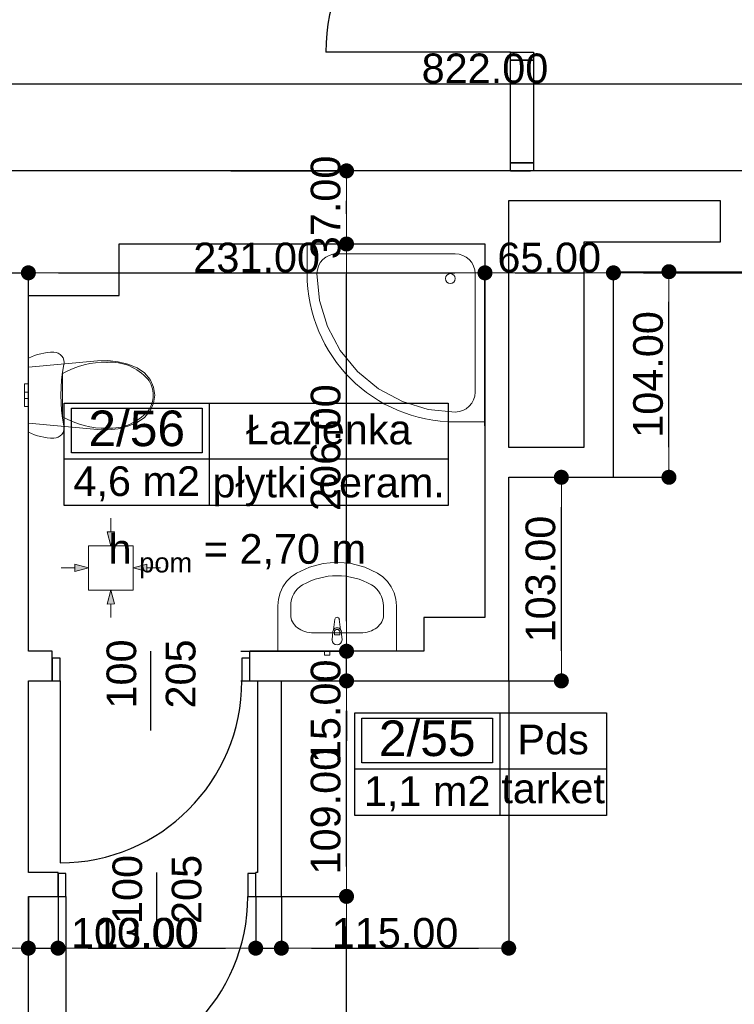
# Model space of a CAD drawing. Header units: millimetres. Extents: x -175445 to -20415, y -559200 to 231527.
# Tile 232 of 256: x -141275 to -137659, y -40134 to -35153. Entities that reach past the tile are written whole.
import ezdxf
from ezdxf.enums import TextEntityAlignment as Align

# ---------------------------------------------------------------- set-up
doc = ezdxf.new("R2010")
doc.units = ezdxf.units.MM
doc.header["$MEASUREMENT"] = 0
for name, color, linetype in [('Drzwi', 7, 'Continuous'), ('Linia', 7, 'Continuous'), ('Obiekt', 7, 'Continuous'), ('Strefa', 7, 'Continuous'), ('Słup', 7, 'Continuous'), ('Tekst', 7, 'Continuous'), ('Wymiary', 63, 'Continuous'), ('Ściana', 7, 'Continuous')]:
    doc.layers.add(name, color=color, linetype=linetype)
doc.styles.add('Arial', font='txt')
doc.styles.add('Times new roman', font='txt')
doc.dimstyles.new('GENERATED_STYLE__1', dxfattribs={"dimtxt": 150, "dimasz": 152, "dimexe": 0.18, "dimexo": 0, "dimgap": 0.09, "dimtad": 1, "dimtih": 1, "dimtoh": 1, "dimlfac": 0.1, "dimzin": 0, "dimdsep": 46, "dimtxsty": 'Arial', "dimblk": 'ARROWHEAD_11', "dimblk1": 'ARROWHEAD_11', "dimblk2": 'ARROWHEAD_11', "dimcen": 0.09, "dimclrd": 114, "dimclre": 114, "dimclrt": 114, "dimazin": 0, "dimtfac": 1, "dimtdec": 4, "dimtmove": 0, "dimatfit": 3, "dimfxl": 1, "dimtolj": 1, "dimtzin": 0, "dimarcsym": 0})
doc.dimstyles.new('GENERATED_STYLE__3', dxfattribs={"dimtxt": 150, "dimasz": 152, "dimexe": 0.18, "dimexo": 0, "dimgap": 0.09, "dimtad": 1, "dimlfac": 0.1, "dimzin": 0, "dimdsep": 46, "dimtxsty": 'Arial', "dimblk": 'ARROWHEAD_11', "dimblk1": 'ARROWHEAD_11', "dimblk2": 'ARROWHEAD_11', "dimcen": 0.09, "dimclrd": 114, "dimclre": 114, "dimclrt": 114, "dimazin": 0, "dimtfac": 1, "dimtdec": 4, "dimtmove": 2, "dimatfit": 3, "dimfxl": 1, "dimtolj": 1, "dimtzin": 0, "dimarcsym": 0})

# ---------------------------------------------------------------- blocks, each defined once
blk = doc.blocks.new('Łazienka_2_56_57', base_point=(-134622.8, 19681.7))
at = {"layer": 'Strefa'}
for p, q in [((-135356.9, 19964.6), (-133414.7, 19964.6)), ((-135356.9, 19446), (-135356.9, 19964.6)), ((-135320.2, 19938.7), (-134659.5, 19938.7)), ((-135320.2, 19712.4), (-135320.2, 19938.7)), ((-134659.5, 19938.7), (-134659.5, 19712.4)), ((-134622.8, 19964.6), (-134622.8, 19446)), ((-133414.7, 19964.6), (-133414.7, 19446)), ((-135356.9, 19681.7), (-133414.7, 19681.7)), ((-134659.5, 19712.4), (-135320.2, 19712.4)), ((-133414.7, 19446), (-135356.9, 19446))]:
    blk.add_line(p, q, dxfattribs=at)
at = {"layer": 'Strefa', "style": 'Arial'}
for tag, height, p in [('ROOM_NUMBER', 180, (-134989.9, 19836.7)), ('ROOM_NAME', 150, (-134018.8, 19830.5)), ('ROOM_CALC_AREA', 150, (-134989.9, 19569.7)), ('floor_f', 150, (-134018.8, 19562.6))]:
    blk.add_attdef(tag, text='', height=height, dxfattribs=at).set_placement(p, align=Align.MIDDLE_CENTER)
blk = doc.blocks.new('Pds_2_55_87', base_point=(-133153.2, 18114.1))
at = {"layer": 'Strefa'}
for p, q in [((-133887.2, 18397), (-132613.2, 18397)), ((-133887.2, 17878.4), (-133887.2, 18397)), ((-133153.2, 18397), (-133153.2, 17878.4)), ((-132613.2, 18397), (-132613.2, 17878.4)), ((-133850.5, 18371.1), (-133189.9, 18371.1)), ((-133850.5, 18144.8), (-133850.5, 18371.1)), ((-133189.9, 18371.1), (-133189.9, 18144.8)), ((-133189.9, 18144.8), (-133850.5, 18144.8)), ((-133887.2, 18114.1), (-132613.2, 18114.1)), ((-132613.2, 17878.4), (-133887.2, 17878.4))]:
    blk.add_line(p, q, dxfattribs=at)
at = {"layer": 'Strefa', "style": 'Arial'}
for tag, height, p in [('ROOM_NUMBER', 180, (-133520.2, 18269.1)), ('ROOM_NAME', 150, (-132883.2, 18262.9)), ('ROOM_CALC_AREA', 150, (-133520.2, 18002.1)), ('floor_f', 150, (-132883.2, 18015.4))]:
    blk.add_attdef(tag, text='', height=height, dxfattribs=at).set_placement(p, align=Align.MIDDLE_CENTER)
blk = doc.blocks.new('ARROWHEAD_11')
at = {"color": 0, "linetype": 'Continuous', "lineweight": 0}
blk.add_line((0, 0), (-1, 0), dxfattribs=at)
at = {"color": 0, "linetype": 'Continuous', "lineweight": 0, "const_width": 0.25, "flags": 128}
blk.add_lwpolyline([(-0.125, 0, 1), (0.125, 0, 1)], format="xyb", close=True, dxfattribs=at)
blk = doc.blocks.new('*D2513')
at = {"layer": 'Defpoints', "color": 0}
for p in [(-134810.7, -35477.3), (-143030.7, -35918.1), (-134810.7, -35918.1)]:
    blk.add_point(p, dxfattribs=at)
at = {"layer": 'Wymiary', "color": 114, "lineweight": -2}
for p, q in [((-143030.7, -35918.1), (-143030.7, -35477.1)), ((-142878.7, -35477.3), (-134962.7, -35477.3)), ((-134810.7, -35918.1), (-134810.7, -35477.1))]:
    blk.add_line(p, q, dxfattribs=at)
at = {"layer": 'Wymiary', "color": 114, "lineweight": -2, "xscale": 152, "yscale": 152, "zscale": 152, "rotation": 180}
blk.add_blockref('ARROWHEAD_11', (-143030.7, -35477.3), dxfattribs=at)
at = {"layer": 'Wymiary', "color": 114, "lineweight": -2, "xscale": 152, "yscale": 152, "zscale": 152}
blk.add_blockref('ARROWHEAD_11', (-134810.7, -35477.3), dxfattribs=at)
at = {"layer": 'Wymiary', "color": 114, "lineweight": 13, "insert": (-138920.7, -35400.6), "char_height": 150, "attachment_point": 5, "style": 'Arial'}
blk.add_mtext('\\A1;822.00', dxfattribs=at)
blk = doc.blocks.new('*D2535')
at = {"layer": 'Defpoints', "color": 0}
for p in [(-141230.7, -36434), (-141510.7, -37588.1), (-141230.7, -37588.1)]:
    blk.add_point(p, dxfattribs=at)
at = {"layer": 'Wymiary', "color": 114, "lineweight": -2}
for p, q in [((-142323, -36434), (-141814.7, -36434)), ((-141814.7, -36434), (-141662.7, -36434)), ((-141510.7, -37588.1), (-141510.7, -36433.8)), ((-141510.7, -36434), (-141230.7, -36434)), ((-141230.7, -37588.1), (-141230.7, -36433.8)), ((-141078.7, -36434), (-140926.7, -36434))]:
    blk.add_line(p, q, dxfattribs=at)
at = {"layer": 'Wymiary', "color": 114, "lineweight": -2, "xscale": 152, "yscale": 152, "zscale": 152}
blk.add_blockref('ARROWHEAD_11', (-141510.7, -36434), dxfattribs=at)
at = {"layer": 'Wymiary', "color": 114, "lineweight": -2, "xscale": 152, "yscale": 152, "zscale": 152, "rotation": 180}
blk.add_blockref('ARROWHEAD_11', (-141230.7, -36434), dxfattribs=at)
at = {"layer": 'Wymiary', "color": 114, "lineweight": 13, "insert": (-142068.9, -36357.3), "char_height": 150, "attachment_point": 5, "style": 'Arial'}
blk.add_mtext('\\A1;28.00', dxfattribs=at)
blk = doc.blocks.new('*D2536')
at = {"layer": 'Defpoints', "color": 0}
for p in [(-138920.7, -36434), (-138920.7, -37208.1), (-141230.7, -37588.1)]:
    blk.add_point(p, dxfattribs=at)
at = {"layer": 'Wymiary', "color": 114, "lineweight": -2}
for p, q in [((-141230.7, -37588.1), (-141230.7, -36433.8)), ((-141078.7, -36434), (-139072.7, -36434)), ((-138920.7, -37208.1), (-138920.7, -36433.8))]:
    blk.add_line(p, q, dxfattribs=at)
at = {"layer": 'Wymiary', "color": 114, "lineweight": -2, "xscale": 152, "yscale": 152, "zscale": 152, "rotation": 180}
blk.add_blockref('ARROWHEAD_11', (-141230.7, -36434), dxfattribs=at)
at = {"layer": 'Wymiary', "color": 114, "lineweight": -2, "xscale": 152, "yscale": 152, "zscale": 152}
blk.add_blockref('ARROWHEAD_11', (-138920.7, -36434), dxfattribs=at)
at = {"layer": 'Wymiary', "color": 114, "lineweight": 13, "insert": (-140075.7, -36357.2), "char_height": 150, "attachment_point": 5, "style": 'Arial'}
blk.add_mtext('\\A1;231.00', dxfattribs=at)
blk = doc.blocks.new('*D2537')
at = {"layer": 'Defpoints', "color": 0}
for p in [(-138270.7, -36434), (-138270.7, -36948.1), (-138920.7, -37208.1)]:
    blk.add_point(p, dxfattribs=at)
at = {"layer": 'Wymiary', "color": 114, "lineweight": -2}
for p, q in [((-138920.7, -37208.1), (-138920.7, -36433.8)), ((-138768.7, -36434), (-138422.7, -36434)), ((-138270.7, -36948.1), (-138270.7, -36433.8))]:
    blk.add_line(p, q, dxfattribs=at)
at = {"layer": 'Wymiary', "color": 114, "lineweight": -2, "xscale": 152, "yscale": 152, "zscale": 152, "rotation": 180}
blk.add_blockref('ARROWHEAD_11', (-138920.7, -36434), dxfattribs=at)
at = {"layer": 'Wymiary', "color": 114, "lineweight": -2, "xscale": 152, "yscale": 152, "zscale": 152}
blk.add_blockref('ARROWHEAD_11', (-138270.7, -36434), dxfattribs=at)
at = {"layer": 'Wymiary', "color": 114, "lineweight": 13, "insert": (-138595.7, -36357.3), "char_height": 150, "attachment_point": 5, "style": 'Arial'}
blk.add_mtext('\\A1;65.00', dxfattribs=at)
blk = doc.blocks.new('*D2538')
at = {"layer": 'Defpoints', "color": 0}
for p in [(-134960.7, -36434), (-138270.7, -36948.1), (-134960.7, -38973.1)]:
    blk.add_point(p, dxfattribs=at)
at = {"layer": 'Wymiary', "color": 114, "lineweight": -2}
for p, q in [((-138270.7, -36948.1), (-138270.7, -36433.8)), ((-138118.7, -36434), (-135112.7, -36434)), ((-134960.7, -38973.1), (-134960.7, -36433.8))]:
    blk.add_line(p, q, dxfattribs=at)
at = {"layer": 'Wymiary', "color": 114, "lineweight": -2, "xscale": 152, "yscale": 152, "zscale": 152, "rotation": 180}
blk.add_blockref('ARROWHEAD_11', (-138270.7, -36434), dxfattribs=at)
at = {"layer": 'Wymiary', "color": 114, "lineweight": -2, "xscale": 152, "yscale": 152, "zscale": 152}
blk.add_blockref('ARROWHEAD_11', (-134960.7, -36434), dxfattribs=at)
at = {"layer": 'Wymiary', "color": 114, "lineweight": 13, "insert": (-136729.6, -36357.2), "char_height": 150, "attachment_point": 5, "style": 'Arial'}
blk.add_mtext('\\A1;331.00', dxfattribs=at)
blk = doc.blocks.new('*D2573')
at = {"layer": 'Defpoints', "color": 0}
for p in [(-141230.7, -39588.1), (-141080.7, -39588.1), (-141080.7, -39850.1)]:
    blk.add_point(p, dxfattribs=at)
at = {"layer": 'Wymiary', "color": 114, "lineweight": -2}
for p, q in [((-141230.7, -39588.1), (-141230.7, -39850.3)), ((-141080.7, -39588.1), (-141080.7, -39850.3)), ((-142026.4, -39850.1), (-141534.7, -39850.1)), ((-141534.7, -39850.1), (-141382.7, -39850.1)), ((-141230.7, -39850.1), (-141080.7, -39850.1)), ((-140928.7, -39850.1), (-140776.7, -39850.1))]:
    blk.add_line(p, q, dxfattribs=at)
at = {"layer": 'Wymiary', "color": 114, "lineweight": -2, "xscale": 152, "yscale": 152, "zscale": 152}
blk.add_blockref('ARROWHEAD_11', (-141230.7, -39850.1), dxfattribs=at)
at = {"layer": 'Wymiary', "color": 114, "lineweight": -2, "xscale": 152, "yscale": 152, "zscale": 152, "rotation": 180}
blk.add_blockref('ARROWHEAD_11', (-141080.7, -39850.1), dxfattribs=at)
at = {"layer": 'Wymiary', "color": 114, "lineweight": 13, "insert": (-141780.6, -39773.4), "char_height": 150, "attachment_point": 5, "style": 'Arial'}
blk.add_mtext('\\A1;15.00', dxfattribs=at)
blk = doc.blocks.new('*D2574')
at = {"layer": 'Defpoints', "color": 0}
for p in [(-141080.7, -39588.1), (-140080.7, -39588.1), (-140080.7, -39850.1)]:
    blk.add_point(p, dxfattribs=at)
at = {"layer": 'Wymiary', "color": 114, "lineweight": -2}
for p, q in [((-141080.7, -39588.1), (-141080.7, -39850.3)), ((-140080.7, -39588.1), (-140080.7, -39850.3)), ((-140928.7, -39850.1), (-140232.7, -39850.1))]:
    blk.add_line(p, q, dxfattribs=at)
at = {"layer": 'Wymiary', "color": 114, "lineweight": -2, "xscale": 152, "yscale": 152, "zscale": 152, "rotation": 180}
blk.add_blockref('ARROWHEAD_11', (-141080.7, -39850.1), dxfattribs=at)
at = {"layer": 'Wymiary', "color": 114, "lineweight": -2, "xscale": 152, "yscale": 152, "zscale": 152}
blk.add_blockref('ARROWHEAD_11', (-140080.7, -39850.1), dxfattribs=at)
at = {"layer": 'Wymiary', "color": 114, "lineweight": 13, "insert": (-140694.6, -39773.4), "char_height": 150, "attachment_point": 5, "style": 'Arial'}
blk.add_mtext('\\A1;100.00', dxfattribs=at)
blk = doc.blocks.new('*D2575')
at = {"layer": 'Defpoints', "color": 0}
for p in [(-140080.7, -39588.1), (-139950.7, -39588.1), (-139950.7, -39850.1)]:
    blk.add_point(p, dxfattribs=at)
at = {"layer": 'Wymiary', "color": 114, "lineweight": -2}
for p, q in [((-140080.7, -39588.1), (-140080.7, -39850.3)), ((-139950.7, -39588.1), (-139950.7, -39850.3)), ((-140876.4, -39850.1), (-140384.7, -39850.1)), ((-140384.7, -39850.1), (-140232.7, -39850.1)), ((-140080.7, -39850.1), (-139950.7, -39850.1)), ((-139798.7, -39850.1), (-139646.7, -39850.1))]:
    blk.add_line(p, q, dxfattribs=at)
at = {"layer": 'Wymiary', "color": 114, "lineweight": -2, "xscale": 152, "yscale": 152, "zscale": 152}
blk.add_blockref('ARROWHEAD_11', (-140080.7, -39850.1), dxfattribs=at)
at = {"layer": 'Wymiary', "color": 114, "lineweight": -2, "xscale": 152, "yscale": 152, "zscale": 152, "rotation": 180}
blk.add_blockref('ARROWHEAD_11', (-139950.7, -39850.1), dxfattribs=at)
at = {"layer": 'Wymiary', "color": 114, "lineweight": 13, "insert": (-140630.6, -39773.3), "char_height": 150, "attachment_point": 5, "style": 'Arial'}
blk.add_mtext('\\A1;13.00', dxfattribs=at)
blk = doc.blocks.new('*D2576')
at = {"layer": 'Defpoints', "color": 0}
for p in [(-138800.7, -38498.1), (-139950.7, -39588.1), (-138800.7, -39850.1)]:
    blk.add_point(p, dxfattribs=at)
at = {"layer": 'Wymiary', "color": 114, "lineweight": -2}
for p, q in [((-138800.7, -38498.1), (-138800.7, -39850.3)), ((-139950.7, -39588.1), (-139950.7, -39850.3)), ((-139798.7, -39850.1), (-138952.7, -39850.1))]:
    blk.add_line(p, q, dxfattribs=at)
at = {"layer": 'Wymiary', "color": 114, "lineweight": -2, "xscale": 152, "yscale": 152, "zscale": 152, "rotation": 180}
blk.add_blockref('ARROWHEAD_11', (-139950.7, -39850.1), dxfattribs=at)
at = {"layer": 'Wymiary', "color": 114, "lineweight": -2, "xscale": 152, "yscale": 152, "zscale": 152}
blk.add_blockref('ARROWHEAD_11', (-138800.7, -39850.1), dxfattribs=at)
at = {"layer": 'Wymiary', "color": 114, "lineweight": 13, "insert": (-139375.7, -39773.4), "char_height": 150, "attachment_point": 5, "style": 'Arial'}
blk.add_mtext('\\A1;115.00', dxfattribs=at)
blk = doc.blocks.new('*D2800')
at = {"layer": 'Defpoints', "color": 0}
for p in [(-139950.7, -39588.1), (-139621.1, -39588.1), (-124185.7, -42028.1)]:
    blk.add_point(p, dxfattribs=at)
at = {"layer": 'Wymiary', "color": 114, "lineweight": -2}
for p, q in [((-139950.7, -39588.1), (-139621, -39588.1)), ((-139621.1, -41876.1), (-139621.1, -39740.1)), ((-124185.7, -42028.1), (-139621.3, -42028.1))]:
    blk.add_line(p, q, dxfattribs=at)
at = {"layer": 'Wymiary', "color": 114, "lineweight": -2, "xscale": 152, "yscale": 152, "zscale": 152}
for p, rotation in [((-139621.1, -39588.1), 90), ((-139621.1, -42028.1), 270)]:
    blk.add_blockref('ARROWHEAD_11', p, dxfattribs=dict(at, rotation=rotation))
at = {"layer": 'Wymiary', "color": 114, "lineweight": 13, "insert": (-139726.1, -40808.1), "char_height": 150, "attachment_point": 5, "rotation": 90, "style": 'Arial'}
blk.add_mtext('\\A1;244.00', dxfattribs=at)
blk = doc.blocks.new('*D2801')
at = {"layer": 'Defpoints', "color": 0}
for p in [(-140155.7, -38498.1), (-139621.1, -38498.1), (-139950.7, -39588.1)]:
    blk.add_point(p, dxfattribs=at)
at = {"layer": 'Wymiary', "color": 114, "lineweight": -2}
for p, q in [((-140155.7, -38498.1), (-139621, -38498.1)), ((-139621.1, -39436.1), (-139621.1, -38650.1)), ((-139950.7, -39588.1), (-139621, -39588.1))]:
    blk.add_line(p, q, dxfattribs=at)
at = {"layer": 'Wymiary', "color": 114, "lineweight": -2, "xscale": 152, "yscale": 152, "zscale": 152}
for p, rotation in [((-139621.1, -38498.1), 90), ((-139621.1, -39588.1), 270)]:
    blk.add_blockref('ARROWHEAD_11', p, dxfattribs=dict(at, rotation=rotation))
at = {"layer": 'Wymiary', "color": 114, "lineweight": 13, "insert": (-139726.1, -39156.9), "char_height": 150, "attachment_point": 5, "rotation": 90, "style": 'Arial'}
blk.add_mtext('\\A1;109.00', dxfattribs=at)
blk = doc.blocks.new('*D2802')
at = {"layer": 'Defpoints', "color": 0}
for p in [(-140155.7, -38348.1), (-139621.1, -38348.1), (-140155.7, -38498.1)]:
    blk.add_point(p, dxfattribs=at)
at = {"layer": 'Wymiary', "color": 114, "lineweight": -2}
for p, q in [((-139621.1, -38196.1), (-139621.1, -38044.1)), ((-140155.7, -38348.1), (-139621, -38348.1)), ((-139621.1, -38498.1), (-139621.1, -38348.1)), ((-140155.7, -38498.1), (-139621, -38498.1)), ((-139621.1, -38650.1), (-139621.1, -38802.1))]:
    blk.add_line(p, q, dxfattribs=at)
at = {"layer": 'Wymiary', "color": 114, "lineweight": -2, "xscale": 152, "yscale": 152, "zscale": 152}
for p, rotation in [((-139621.1, -38348.1), 270), ((-139621.1, -38498.1), 90)]:
    blk.add_blockref('ARROWHEAD_11', p, dxfattribs=dict(at, rotation=rotation))
at = {"layer": 'Wymiary', "color": 114, "lineweight": 13, "insert": (-139726.1, -38651.9), "char_height": 150, "attachment_point": 5, "rotation": 90, "style": 'Arial'}
blk.add_mtext('\\A1;15.00', dxfattribs=at)
blk = doc.blocks.new('*D2803')
at = {"layer": 'Defpoints', "color": 0}
for p in [(-140205.7, -36288.1), (-139621.1, -36288.1), (-140155.7, -38348.1)]:
    blk.add_point(p, dxfattribs=at)
at = {"layer": 'Wymiary', "color": 114, "lineweight": -2}
for p, q in [((-140205.7, -36288.1), (-139621, -36288.1)), ((-139621.1, -38196.1), (-139621.1, -36440.1)), ((-140155.7, -38348.1), (-139621, -38348.1))]:
    blk.add_line(p, q, dxfattribs=at)
at = {"layer": 'Wymiary', "color": 114, "lineweight": -2, "xscale": 152, "yscale": 152, "zscale": 152}
for p, rotation in [((-139621.1, -36288.1), 90), ((-139621.1, -38348.1), 270)]:
    blk.add_blockref('ARROWHEAD_11', p, dxfattribs=dict(at, rotation=rotation))
at = {"layer": 'Wymiary', "color": 114, "lineweight": 13, "insert": (-139726.1, -37318.1), "char_height": 150, "attachment_point": 5, "rotation": 90, "style": 'Arial'}
blk.add_mtext('\\A1;206.00', dxfattribs=at)
blk = doc.blocks.new('*D2804')
at = {"layer": 'Defpoints', "color": 0}
for p in [(-140205.7, -35918.1), (-139621.1, -35918.1), (-140205.7, -36288.1)]:
    blk.add_point(p, dxfattribs=at)
at = {"layer": 'Wymiary', "color": 114, "lineweight": -2}
for p, q in [((-140205.7, -35918.1), (-139621, -35918.1)), ((-139621.1, -36136.1), (-139621.1, -36070.1)), ((-140205.7, -36288.1), (-139621, -36288.1))]:
    blk.add_line(p, q, dxfattribs=at)
at = {"layer": 'Wymiary', "color": 114, "lineweight": -2, "xscale": 152, "yscale": 152, "zscale": 152}
for p, rotation in [((-139621.1, -35918.1), 90), ((-139621.1, -36288.1), 270)]:
    blk.add_blockref('ARROWHEAD_11', p, dxfattribs=dict(at, rotation=rotation))
at = {"layer": 'Wymiary', "color": 114, "lineweight": 13, "insert": (-139726.1, -36103.1), "char_height": 150, "attachment_point": 5, "rotation": 90, "style": 'Arial'}
blk.add_mtext('\\A1;37.00', dxfattribs=at)
blk = doc.blocks.new('*D2808')
at = {"layer": 'Defpoints', "color": 0}
for p in [(-138270.7, -36428.1), (-137989.9, -36428.1), (-138270.7, -37468.1)]:
    blk.add_point(p, dxfattribs=at)
at = {"layer": 'Wymiary', "color": 114, "lineweight": -2}
for p, q in [((-138270.7, -36428.1), (-137989.8, -36428.1)), ((-137989.9, -37316.1), (-137989.9, -36580.1)), ((-138270.7, -37468.1), (-137989.8, -37468.1))]:
    blk.add_line(p, q, dxfattribs=at)
at = {"layer": 'Wymiary', "color": 114, "lineweight": -2, "xscale": 152, "yscale": 152, "zscale": 152}
for p, rotation in [((-137989.9, -36428.1), 90), ((-137989.9, -37468.1), 270)]:
    blk.add_blockref('ARROWHEAD_11', p, dxfattribs=dict(at, rotation=rotation))
at = {"layer": 'Wymiary', "color": 114, "lineweight": 13, "insert": (-138094.9, -36948.1), "char_height": 150, "attachment_point": 5, "rotation": 90, "style": 'Arial'}
blk.add_mtext('\\A1;104.00', dxfattribs=at)
blk = doc.blocks.new('*D2809')
at = {"layer": 'Defpoints', "color": 0}
for p in [(-138800.7, -37468.1), (-138534.3, -37468.1), (-138800.7, -38498.1)]:
    blk.add_point(p, dxfattribs=at)
at = {"layer": 'Wymiary', "color": 114, "lineweight": -2}
for p, q in [((-138800.7, -37468.1), (-138534.1, -37468.1)), ((-138534.3, -38346.1), (-138534.3, -37620.1)), ((-138800.7, -38498.1), (-138534.1, -38498.1))]:
    blk.add_line(p, q, dxfattribs=at)
at = {"layer": 'Wymiary', "color": 114, "lineweight": -2, "xscale": 152, "yscale": 152, "zscale": 152}
for p, rotation in [((-138534.3, -37468.1), 90), ((-138534.3, -38498.1), 270)]:
    blk.add_blockref('ARROWHEAD_11', p, dxfattribs=dict(at, rotation=rotation))
at = {"layer": 'Wymiary', "color": 114, "lineweight": 13, "insert": (-138639.3, -37983.1), "char_height": 150, "attachment_point": 5, "rotation": 90, "style": 'Arial'}
blk.add_mtext('\\A1;103.00', dxfattribs=at)
blk = doc.blocks.new('*D3104')
at = {"layer": 'Defpoints', "color": 0}
for p in [(-171146.4, -21885.2), (-73250.7, -36498.1), (-73250.7, -44436.1)]:
    blk.add_point(p, dxfattribs=at)
at = {"layer": 'Wymiary', "color": 114, "lineweight": -2}
for p, q in [((-171146.4, -21885.2), (-171146.4, -44436.3)), ((-73250.7, -36498.1), (-73250.7, -44436.3)), ((-170994.4, -44436.1), (-73402.7, -44436.1))]:
    blk.add_line(p, q, dxfattribs=at)
at = {"layer": 'Wymiary', "color": 114, "lineweight": -2, "xscale": 152, "yscale": 152, "zscale": 152, "rotation": 180}
blk.add_blockref('ARROWHEAD_11', (-171146.4, -44436.1), dxfattribs=at)
at = {"layer": 'Wymiary', "color": 114, "lineweight": -2, "xscale": 152, "yscale": 152, "zscale": 152}
blk.add_blockref('ARROWHEAD_11', (-73250.7, -44436.1), dxfattribs=at)
at = {"layer": 'Wymiary', "color": 114, "lineweight": 13, "insert": (-122198.5, -44359.4), "char_height": 150, "attachment_point": 5, "style": 'Arial'}
blk.add_mtext('\\A1;9790', dxfattribs=at)

msp = doc.modelspace()

# ---------------------------------------------------------------- hatches: boundary and pattern name
at = {"layer": 'Linia', "linetype": 'Continuous', "lineweight": 13}
for points in [[(-140813.568, -37814.148), (-140794.725, -37744.197), (-140832.225, -37744.147)], [(-140926.519, -37926.648), (-140996.494, -37907.898), (-140996.494, -37945.398)], [(-140701.219, -37926.648), (-140631.243, -37945.398), (-140631.243, -37907.898)], [(-140813.568, -38039.148), (-140832.225, -38109.149), (-140794.725, -38109.099)]]:
    msp.add_hatch(color=150, dxfattribs=at).paths.add_polyline_path(points)

# ---------------------------------------------------------------- linework, layer by layer
at = {"layer": 'Drzwi'}
for p, q in [((-138790.722, -35318.06), (-139725.722, -35318.06)), ((-138790.722, -35358.06), (-138790.722, -35318.06)), ((-138790.722, -35318.06), (-138675.722, -35318.06)), ((-138790.722, -35358.06), (-138675.722, -35358.06)), ((-138790.722, -35878.06), (-138790.722, -35358.06)), ((-138675.722, -35358.06), (-138790.722, -35358.06)), ((-138675.722, -35318.06), (-138675.722, -35358.06)), ((-138675.722, -35358.06), (-138675.722, -35878.06)), ((-138675.722, -35878.06), (-138790.722, -35878.06)), ((-138790.722, -35918.06), (-138790.722, -35878.06)), ((-138790.722, -35878.06), (-138675.722, -35878.06)), ((-138675.722, -35878.06), (-138675.722, -35918.06)), ((-138675.722, -35918.06), (-138790.722, -35918.06)), ((-138790.722, -35918.06), (-138690.722, -35918.06)), ((-141070.722, -38383.06), (-141110.722, -38383.06)), ((-141110.722, -38383.06), (-141110.722, -38498.06)), ((-141110.722, -38498.06), (-141110.722, -38383.06)), ((-141070.722, -38498.06), (-141070.722, -38383.06)), ((-140110.722, -38383.06), (-140150.722, -38383.06)), ((-140150.722, -38383.06), (-140150.722, -38498.06)), ((-140110.722, -38498.06), (-140110.722, -38383.06)), ((-140110.722, -38498.06), (-140110.722, -38383.06)), ((-141110.722, -38498.06), (-141070.722, -38498.06)), ((-141070.722, -38498.06), (-141070.722, -39418.06)), ((-140150.722, -38498.06), (-140110.722, -38498.06)), ((-141040.722, -39473.06), (-141080.722, -39473.06)), ((-141080.722, -39473.06), (-141080.722, -39588.06)), ((-141080.722, -39588.06), (-141080.722, -39473.06)), ((-141040.722, -39588.06), (-141040.722, -39473.06)), ((-140080.722, -39473.06), (-140120.722, -39473.06)), ((-140120.722, -39473.06), (-140120.722, -39588.06)), ((-140080.722, -39588.06), (-140080.722, -39473.06)), ((-140080.722, -39588.06), (-140080.722, -39473.06)), ((-141080.722, -39588.06), (-141040.722, -39588.06)), ((-141040.722, -39588.06), (-141040.722, -40508.06)), ((-140120.722, -39588.06), (-140080.722, -39588.06))]:
    msp.add_line(p, q, dxfattribs=at)
for centre, radius, start, end in [((-138790.722, -35318.06), 935, 90, 180), ((-141070.722, -38498.06), 920, 270, 0), ((-141040.722, -39588.06), 920, 270, 0)]:
    msp.add_arc(centre, radius, start, end, dxfattribs=at)
at = {"layer": 'Linia', "color": 150, "lineweight": 13}
for p, q in [((-140813.383, -37675.258), (-140813.475, -37744.172)), ((-140813.568, -37814.148), (-140832.225, -37744.147)), ((-140832.225, -37744.147), (-140794.725, -37744.197)), ((-140813.568, -37814.148), (-140794.725, -37744.197)), ((-140701.219, -37814.298), (-140926.219, -37814.298)), ((-140926.219, -37814.298), (-140926.219, -38038.998)), ((-140701.219, -38038.998), (-140701.219, -37814.298)), ((-141065.409, -37926.648), (-140996.494, -37926.648)), ((-140926.519, -37926.648), (-140996.494, -37907.898)), ((-140996.494, -37945.398), (-140996.494, -37907.898)), ((-140926.519, -37926.648), (-140996.494, -37945.398)), ((-140701.219, -37926.648), (-140631.243, -37907.898)), ((-140701.219, -37926.648), (-140631.243, -37945.398)), ((-140631.243, -37907.898), (-140631.243, -37945.398)), ((-140562.328, -37926.648), (-140631.243, -37926.648)), ((-140926.219, -38039.298), (-140701.219, -38039.298)), ((-140813.568, -38039.148), (-140832.225, -38109.149)), ((-140813.568, -38039.148), (-140794.725, -38109.099)), ((-140794.725, -38109.099), (-140832.225, -38109.149)), ((-140813.383, -38178.038), (-140813.475, -38109.124))]:
    msp.add_line(p, q, dxfattribs=at)
at = {"layer": 'Obiekt', "color": 8, "lineweight": 5}
for p, q in [((-139820.722, -36288.06), (-138920.722, -36288.06)), ((-139820.722, -36438.06), (-139820.722, -36288.06)), ((-138920.722, -36288.06), (-138920.722, -37188.06)), ((-139741.433, -36367.35), (-139726.279, -36354.914)), ((-139726.279, -36354.914), (-139708.99, -36345.673)), ((-139708.99, -36345.673), (-139690.231, -36339.982)), ((-139690.231, -36339.982), (-139670.722, -36338.06)), ((-139670.722, -36338.06), (-139070.722, -36338.06)), ((-139070.722, -36338.06), (-139051.213, -36339.982)), ((-139051.213, -36339.982), (-139032.454, -36345.673)), ((-139032.454, -36345.673), (-139015.165, -36354.914)), ((-139015.165, -36354.914), (-139000.011, -36367.35)), ((-139768.801, -36418.551), (-139763.11, -36399.792)), ((-139763.11, -36399.792), (-139753.869, -36382.503)), ((-139753.869, -36382.503), (-139741.433, -36367.35)), ((-139000.011, -36367.35), (-138987.575, -36382.503)), ((-138987.575, -36382.503), (-138978.334, -36399.792)), ((-138978.334, -36399.792), (-138972.644, -36418.551)), ((-139770.722, -36438.06), (-139768.801, -36418.551)), ((-139757.272, -36574.624), (-139770.722, -36438.06)), ((-138972.644, -36418.551), (-138970.722, -36438.06)), ((-138970.722, -36438.06), (-138970.722, -37038.06)), ((-138970.722, -36438.06), (-138970.722, -37038.06)), ((-138970.722, -37038.06), (-138970.722, -36438.06)), ((-139717.438, -36705.939), (-139757.272, -36574.624)), ((-139652.751, -36826.96), (-139717.438, -36705.939)), ((-141200.182, -36852.863), (-141215.647, -36859.068)), ((-141184.38, -36847.577), (-141200.182, -36852.863)), ((-141168.295, -36843.226), (-141184.38, -36847.577)), ((-141151.983, -36839.827), (-141168.295, -36843.226)), ((-141135.499, -36837.391), (-141151.983, -36839.827)), ((-141118.901, -36835.926), (-141135.499, -36837.391)), ((-141102.246, -36835.437), (-141118.901, -36835.926)), ((-141090.711, -36836.72), (-141102.246, -36835.437)), ((-141079.74, -36840.505), (-141090.711, -36836.72)), ((-141069.867, -36846.608), (-141079.74, -36840.505)), ((-141061.576, -36854.73), (-141069.867, -36846.608)), ((-141055.269, -36864.475), (-141061.576, -36854.73)), ((-139565.697, -36933.035), (-139652.751, -36826.96)), ((-141215.647, -36859.068), (-141230.722, -36866.169)), ((-141230.722, -36866.169), (-141230.722, -37239.705)), ((-140880.339, -36879.589), (-141230.722, -36911.962)), ((-141057.554, -36936.722), (-141050.772, -36898.437)), ((-141051.256, -36875.367), (-141055.269, -36864.475)), ((-141049.732, -36886.875), (-141051.256, -36875.367)), ((-141050.772, -36898.437), (-141049.732, -36886.875)), ((-140828.642, -36878.026), (-140880.339, -36879.589)), ((-140777.297, -36883.514), (-140828.642, -36878.026)), ((-140727.55, -36895.919), (-140777.297, -36883.514)), ((-140680.612, -36914.94), (-140727.55, -36895.919)), ((-141230.722, -36911.962), (-141230.722, -37193.912)), ((-141062.41, -36975.298), (-141057.554, -36936.722)), ((-141057.679, -36943.996), (-141057.679, -37052.937)), ((-140643.416, -36940.537), (-140680.612, -36914.94)), ((-140614.898, -36973.58), (-140643.416, -36940.537)), ((-139459.621, -37020.089), (-139565.697, -36933.035)), ((-141250.722, -37012.632), (-141250.722, -36995.937)), ((-141230.722, -36995.937), (-141250.722, -36995.937)), ((-141230.722, -37012.632), (-141230.722, -36995.937)), ((-141065.329, -37014.069), (-141062.41, -36975.298)), ((-140626.172, -36971.861), (-140626.173, -36971.861)), ((-140596.938, -37011.889), (-140614.898, -36973.58)), ((-141250.722, -37036.937), (-141250.722, -37012.632)), ((-141250.722, -37041.624), (-141250.722, -37036.937)), ((-141230.722, -37036.937), (-141250.722, -37036.937)), ((-141250.722, -37052.937), (-141250.722, -37041.624)), ((-141250.722, -37064.251), (-141250.722, -37052.937)), ((-141230.722, -37036.937), (-141230.722, -37012.632)), ((-141230.722, -37041.624), (-141230.722, -37036.937)), ((-141230.722, -37052.937), (-141230.722, -37041.624)), ((-141230.722, -37064.251), (-141230.722, -37052.937)), ((-141066.302, -37052.937), (-141065.329, -37014.069)), ((-141065.329, -37091.806), (-141066.302, -37052.937)), ((-141057.679, -37052.937), (-141057.679, -37161.879)), ((-140599.361, -37052.936), (-140599.361, -37052.937)), ((-140590.721, -37052.937), (-140596.938, -37011.889)), ((-140596.938, -37093.986), (-140590.721, -37052.937)), ((-139338.6, -37084.776), (-139459.621, -37020.089)), ((-138970.722, -37038.06), (-138972.644, -37057.569)), ((-141250.722, -37068.937), (-141250.722, -37064.251)), ((-141230.722, -37068.937), (-141250.722, -37068.937)), ((-141250.722, -37093.242), (-141250.722, -37068.937)), ((-141250.722, -37109.937), (-141250.722, -37093.242)), ((-141230.722, -37068.937), (-141230.722, -37064.251)), ((-141230.722, -37093.242), (-141230.722, -37068.937)), ((-141230.722, -37109.937), (-141230.722, -37093.242)), ((-141062.41, -37130.577), (-141065.329, -37091.806)), ((-140614.898, -37132.294), (-140596.938, -37093.986)), ((-139207.285, -37124.61), (-139338.6, -37084.776)), ((-138987.575, -37093.617), (-139000.011, -37108.771)), ((-138978.334, -37076.329), (-138987.575, -37093.617)), ((-138972.644, -37057.569), (-138978.334, -37076.329)), ((-141230.722, -37109.937), (-141250.722, -37109.937)), ((-141057.554, -37169.153), (-141062.41, -37130.577)), ((-140643.416, -37165.337), (-140614.898, -37132.294)), ((-139070.722, -37138.06), (-139207.285, -37124.61)), ((-139051.213, -37136.139), (-139070.722, -37138.06)), ((-139032.454, -37130.448), (-139051.213, -37136.139)), ((-139015.165, -37121.207), (-139032.454, -37130.448)), ((-139000.011, -37108.771), (-139015.165, -37121.207)), ((-141230.722, -37193.912), (-140880.339, -37226.286)), ((-141050.772, -37207.437), (-141057.554, -37169.153)), ((-140727.55, -37209.956), (-140680.612, -37190.935)), ((-140680.612, -37190.935), (-140643.416, -37165.337)), ((-138920.722, -37188.06), (-139070.722, -37188.06)), ((-141230.722, -37239.705), (-141215.647, -37246.807)), ((-141215.647, -37246.807), (-141200.182, -37253.011)), ((-141200.182, -37253.011), (-141184.38, -37258.298)), ((-141069.867, -37259.267), (-141061.576, -37251.145)), ((-141061.576, -37251.145), (-141055.269, -37241.4)), ((-141055.269, -37241.4), (-141051.256, -37230.507)), ((-141051.256, -37230.507), (-141049.732, -37218.999)), ((-141049.732, -37218.999), (-141050.772, -37207.437)), ((-140880.339, -37226.286), (-140828.642, -37227.849)), ((-140828.642, -37227.849), (-140777.297, -37222.361)), ((-140777.297, -37222.361), (-140727.55, -37209.956)), ((-141184.38, -37258.298), (-141168.295, -37262.648)), ((-141168.295, -37262.648), (-141151.983, -37266.047)), ((-141151.983, -37266.047), (-141135.499, -37268.484)), ((-141135.499, -37268.484), (-141118.901, -37269.949)), ((-141118.901, -37269.949), (-141102.246, -37270.437)), ((-141102.246, -37270.437), (-141090.711, -37269.155)), ((-141090.711, -37269.155), (-141079.74, -37265.369)), ((-141079.74, -37265.369), (-141069.867, -37259.267)), ((-139739.93, -37904.229), (-139668.968, -37898.074)), ((-139668.968, -37898.074), (-139598.007, -37904.229)), ((-139874.142, -37952.47), (-139808.95, -37922.528)), ((-139808.95, -37922.528), (-139739.93, -37904.229)), ((-139598.007, -37904.229), (-139528.986, -37922.528)), ((-139528.986, -37922.528), (-139463.794, -37952.47)), ((-139943.467, -38022.08), (-139924.477, -37994.654)), ((-139924.477, -37994.654), (-139901.12, -37971.2)), ((-139901.12, -37971.2), (-139874.142, -37952.47)), ((-139463.794, -37952.47), (-139436.816, -37971.2)), ((-139436.816, -37971.2), (-139413.459, -37994.654)), ((-139413.459, -37994.654), (-139394.47, -38022.08)), ((-139957.481, -38052.603), (-139943.467, -38022.08)), ((-139394.47, -38022.08), (-139380.455, -38052.603)), ((-139968.968, -38118.97), (-139966.073, -38085.248)), ((-139966.073, -38085.248), (-139957.481, -38052.603)), ((-139380.455, -38052.603), (-139371.863, -38085.248)), ((-139371.863, -38085.248), (-139368.968, -38118.97)), ((-139968.968, -38348.06), (-139968.968, -38118.97)), ((-139903.751, -38164.788), (-139903.751, -38118.97)), ((-139434.186, -38164.788), (-139434.186, -38118.97)), ((-139368.968, -38118.97), (-139368.968, -38348.06)), ((-139686.698, -38239.276), (-139680.068, -38186.342)), ((-139657.868, -38186.342), (-139651.238, -38239.276)), ((-139693.968, -38290.742), (-139689.968, -38248.789)), ((-139647.968, -38248.789), (-139643.968, -38290.742)), ((-139550.142, -38255.742), (-139787.794, -38255.742)), ((-139682.568, -38250.961), (-139682.568, -38265.832)), ((-139682.568, -38265.832), (-139655.368, -38265.832)), ((-139655.368, -38265.832), (-139655.368, -38250.961)), ((-139368.968, -38348.06), (-139968.968, -38348.06)), ((-139732.468, -38368.06), (-139732.468, -38348.06)), ((-139732.468, -38348.06), (-139705.468, -38348.06)), ((-139705.468, -38348.06), (-139705.468, -38368.06)), ((-139632.468, -38368.06), (-139632.468, -38348.06)), ((-139632.468, -38348.06), (-139605.468, -38348.06)), ((-139605.468, -38348.06), (-139605.468, -38368.06)), ((-139705.468, -38368.06), (-139732.468, -38368.06)), ((-139605.468, -38368.06), (-139632.468, -38368.06))]:
    msp.add_line(p, q, dxfattribs=at)
at = {"layer": 'Obiekt'}
for p, q in [((-140610.722, -38749.439), (-140610.722, -38348.06)), ((-140580.722, -39839.439), (-140580.722, -39468.06))]:
    msp.add_line(p, q, dxfattribs=at)
at = {"layer": 'Obiekt', "color": 8, "lineweight": 5}
msp.add_circle((-139095.722, -36463.06), 25, dxfattribs=at)
for centre, radius, start, end in [((-139070.722, -36438.06), 750, 180, 270), ((-140842.785, -37311.033), 425.383, 88.646069, 120.348234), ((-140818.419, -37142.398), 256.976, 41.575502, 93.195152), ((-140737.964, -37053.749), 138.562, 0.335594, 36.222811), ((-140737.967, -37052.124), 138.565, 323.777196, 359.664414), ((-140818.419, -36963.477), 256.976, 266.804848, 318.424498), ((-140842.785, -36794.842), 425.383, 239.651766, 271.353931), ((-139668.968, -38187.733), 11.187, 7.138925, 172.861075), ((-139668.968, -38250.689), 21.086, 147.228975, 174.830393), ((-139668.968, -38250.689), 21.086, 32.771025, 147.228975), ((-139668.968, -38250.961), 13.6, 0, 180), ((-139668.968, -38250.689), 21.086, 5.169607, 32.771025), ((-139668.968, -38290.742), 25, 180, 0)]:
    msp.add_arc(centre, radius, start, end, dxfattribs=at)
for centre, major_axis, ratio, start_param, end_param in [((-139668.968, -38348.06), (0, 381.818), 0.95652174, 5.78621047, 6.78016015), ((-139787.82, -38118.97), (0, 121.2), 0.95652174, 0.49697483, 1.57079633), ((-139550.116, -38118.97), (0, 121.2), 0.95652174, 4.71238898, 5.78621048), ((-139787.664, -38164.788), (116.066, 0), 0.78364566, 3.14159265, 4.71238898), ((-139550.272, -38164.788), (116.066, 0), 0.78364566, 4.71238898, 6.28318531)]:
    msp.add_ellipse(centre, major_axis=major_axis, ratio=ratio, start_param=start_param, end_param=end_param, dxfattribs=at)
for p in [(-140832.737, -36885.901), (-141057.679, -36943.996), (-140626.173, -37134.014), (-140832.737, -37219.974), (-139657.868, -38186.342), (-139686.698, -38239.276), (-139647.968, -38248.789), (-139693.968, -38290.742)]:
    msp.add_point(p, dxfattribs=at)
at = {"layer": 'Słup'}
for p, q in [((-140770.722, -36548.06), (-140770.722, -36288.061)), ((-141230.722, -36548.06), (-140770.722, -36548.06)), ((-139230.722, -38178.06), (-139230.722, -38348.06)), ((-138920.722, -38178.06), (-139230.722, -38178.06)), ((-138800.722, -38498.06), (-138800.722, -38178.06)), ((-139230.722, -38498.06), (-138800.722, -38498.06))]:
    msp.add_line(p, q, dxfattribs=at)
at = {"layer": 'Ściana'}
for p, q in [((-138790.722, -35918.06), (-138690.722, -35918.06)), ((-141110.722, -38383.06), (-141110.722, -38348.06)), ((-140110.722, -38383.06), (-140110.722, -38348.06)), ((-141110.722, -38498.06), (-141110.722, -38383.06)), ((-140110.722, -38498.06), (-140110.722, -38383.06)), ((-141080.722, -39473.06), (-141080.722, -39468.06)), ((-141080.722, -39588.06), (-141080.722, -39473.06)), ((-140080.722, -39473.06), (-140080.722, -39468.06)), ((-140080.722, -39588.06), (-140080.722, -39473.06))]:
    msp.add_line(p, q, dxfattribs=at)
at = {"layer": 'Ściana', "flags": 128}
for points in [[(-138800.722, -35918.06), (-141610.722, -35918.06)], [(-138790.722, -35918.06), (-138800.722, -35918.06)], [(-134810.722, -35918.06), (-138690.722, -35918.06)], [(-138800.722, -36068.06), (-137730.722, -36068.06)], [(-138800.722, -36288.06), (-138800.722, -36068.06)], [(-137730.722, -36068.06), (-137730.722, -36278.06)], [(-140770.722, -36288.06), (-138920.722, -36288.06)], [(-138920.722, -36288.06), (-138920.722, -38178.06)], [(-138800.722, -37318.06), (-138800.722, -36288.06)], [(-137730.722, -36278.06), (-138420.722, -36278.06)], [(-138420.722, -36278.06), (-138420.722, -37318.06)], [(-138270.722, -36428.06), (-137580.722, -36428.06)], [(-138270.722, -37468.06), (-138270.722, -36428.06)], [(-141230.722, -38348.06), (-141230.722, -36548.06)], [(-138420.722, -37318.06), (-138800.722, -37318.06)], [(-138800.722, -37468.06), (-138270.722, -37468.06)], [(-138800.722, -38178.06), (-138800.722, -37468.06)], [(-141110.722, -38348.06), (-141230.722, -38348.06)], [(-139230.722, -38348.06), (-140110.722, -38348.06)], [(-141230.722, -39408.06), (-141230.722, -38498.06)], [(-141230.722, -38498.06), (-141110.722, -38498.06)], [(-140110.722, -38498.06), (-140070.722, -38498.06)], [(-140070.722, -38498.06), (-140070.722, -39468.06)], [(-139950.722, -38498.06), (-139230.722, -38498.06)], [(-139950.722, -39588.06), (-139950.722, -38498.06)], [(-141230.722, -39468.06), (-141230.722, -39408.06)], [(-141080.722, -39468.06), (-141230.722, -39468.06)], [(-140070.722, -39468.06), (-140080.722, -39468.06)], [(-141230.722, -42028.06), (-141230.722, -39588.06)], [(-141230.722, -39588.06), (-141080.722, -39588.06)], [(-140080.722, -39588.06), (-139950.722, -39588.06)]]:
    msp.add_lwpolyline(points, dxfattribs=at)

# ---------------------------------------------------------------- block references
at = {"layer": 'Strefa'}
ref = msp.add_blockref('Łazienka_2_56_57', (-140315.586, -37375.62), dxfattribs=at)
ref.add_attrib('ROOM_NAME', 'Łazienka', dxfattribs={"color": 7, "height": 150, "style": 'Arial'}).set_placement((-139711.506, -37226.803), align=Align.MIDDLE_CENTER)
ref.add_attrib('ROOM_NUMBER', '2/56', dxfattribs={"color": 7, "height": 180, "style": 'Arial'}).set_placement((-140682.607, -37220.673), align=Align.MIDDLE_CENTER)
ref.add_attrib('ROOM_CALC_AREA', '4,6 m2', dxfattribs={"color": 7, "height": 150, "style": 'Arial'}).set_placement((-140682.607, -37487.674), align=Align.MIDDLE_CENTER)
ref.add_attrib('floor_f', 'płytki ceram.', dxfattribs={"color": 7, "height": 150, "style": 'Arial'}).set_placement((-139711.506, -37494.72), align=Align.MIDDLE_CENTER)
ref = msp.add_blockref('Pds_2_55_87', (-138845.952, -38943.216), dxfattribs=at)
ref.add_attrib('ROOM_NAME', 'Pds', dxfattribs={"color": 7, "height": 150, "style": 'Arial'}).set_placement((-138575.952, -38794.399), align=Align.MIDDLE_CENTER)
ref.add_attrib('ROOM_NUMBER', '2/55', dxfattribs={"color": 7, "height": 180, "style": 'Arial'}).set_placement((-139212.973, -38788.268), align=Align.MIDDLE_CENTER)
ref.add_attrib('ROOM_CALC_AREA', '1,1 m2', dxfattribs={"color": 7, "height": 150, "style": 'Arial'}).set_placement((-139212.973, -39055.27), align=Align.MIDDLE_CENTER)
ref.add_attrib('floor_f', 'tarket', dxfattribs={"color": 7, "height": 150, "style": 'Arial'}).set_placement((-138575.952, -39041.899), align=Align.MIDDLE_CENTER)

# ---------------------------------------------------------------- texts
at = {"layer": 'Obiekt', "char_height": 150, "attachment_point": 7, "rotation": 90, "style": 'Arial'}
for s, insert in [('\\A1;{\\fArial|b0|i0|c238|p38;100}', (-140683.254, -38637.887)), ('\\A1;{\\fArial|b0|i0|c238|p38;205}', (-140383.254, -38637.887)), ('\\A1;{\\fArial|b0|i0|c238|p38;100}', (-140653.254, -39727.887)), ('\\A1;{\\fArial|b0|i0|c238|p38;205}', (-140353.254, -39727.887))]:
    msp.add_mtext(s, dxfattribs=dict(at, insert=insert))
at = {"layer": 'Tekst', "insert": (-140173.759, -37711.738), "char_height": 150, "attachment_point": 2, "style": 'Times new roman'}
msp.add_mtext('\\A1;{\\fArial|b0|i0|c0|p38;h\\fArial|b0|i0|c0|p38;\\A1{\\H.66x;\\S ^  pom;}\\fArial|b0|i0|c0|p38; = 2,70 m}', dxfattribs=at)

# ---------------------------------------------------------------- dimensions: what is measured, and where the dimension line sits
at = {"layer": 'Wymiary', "color": 114, "lineweight": 13}
dim = msp.add_linear_dim(base=(-73250.715, -44436.085), p1=(-171146.377, -21885.197), p2=(-73250.715, -36498.101), text='9790', dimstyle='GENERATED_STYLE__1', dxfattribs=at)
dim.commit()
dim.dimension.update_dxf_attribs({"geometry": '*D3104', "text_midpoint": (-122198.546, -44436.085), "dimtype": 160})
for base, p1, p2, picture, middle in [((-134810.722, -35477.294), (-143030.722, -35918.06), (-134810.722, -35918.06), '*D2513', (-138920.722, -35477.294)), ((-141230.722, -36433.953), (-141510.722, -37588.06), (-141230.722, -37588.06), '*D2535', (-142068.922, -36433.953)), ((-138920.722, -36433.953), (-141230.722, -37588.06), (-138920.722, -37208.06), '*D2536', (-140075.722, -36433.953)), ((-138270.722, -36433.953), (-138920.722, -37208.06), (-138270.722, -36948.06), '*D2537', (-138595.722, -36433.953)), ((-134960.722, -36433.953), (-138270.722, -36948.06), (-134960.722, -38973.06), '*D2538', (-136729.551, -36433.953)), ((-138800.722, -39850.073), (-139950.722, -39588.06), (-138800.722, -38498.06), '*D2576', (-139375.722, -39850.073)), ((-141080.722, -39850.073), (-141230.722, -39588.06), (-141080.722, -39588.06), '*D2573', (-141780.583, -39850.073)), ((-140080.722, -39850.073), (-141080.722, -39588.06), (-140080.722, -39588.06), '*D2574', (-140694.551, -39850.073)), ((-139950.722, -39850.073), (-140080.722, -39588.06), (-139950.722, -39588.06), '*D2575', (-140630.583, -39850.073))]:
    dim = msp.add_linear_dim(base=base, p1=p1, p2=p2, dimstyle='GENERATED_STYLE__1', dxfattribs=at)
    dim.commit()
    dim.dimension.update_dxf_attribs({"geometry": picture, "text_midpoint": middle, "dimtype": 160})
for base, p1, p2, picture, middle in [((-139621.134, -35918.06), (-140205.722, -36288.06), (-140205.722, -35918.06), '*D2804', (-139726.134, -36103.06)), ((-139621.134, -36288.06), (-140155.722, -38348.06), (-140205.722, -36288.06), '*D2803', (-139726.134, -37318.06)), ((-137989.939, -36428.06), (-138270.722, -37468.06), (-138270.722, -36428.06), '*D2808', (-138094.939, -36948.06)), ((-138534.296, -37468.06), (-138800.722, -38498.06), (-138800.722, -37468.06), '*D2809', (-138639.296, -37983.06)), ((-139621.134, -38348.06), (-140155.722, -38498.06), (-140155.722, -38348.06), '*D2802', (-139726.134, -38651.889)), ((-139621.134, -38498.06), (-139950.722, -39588.06), (-140155.722, -38498.06), '*D2801', (-139726.134, -39156.889)), ((-139621.134, -39588.06), (-124185.722, -42028.06), (-139950.722, -39588.06), '*D2800', (-139726.134, -40808.06))]:
    dim = msp.add_linear_dim(base=base, p1=p1, p2=p2, angle=90, dimstyle='GENERATED_STYLE__3', dxfattribs=at)
    dim.commit()
    dim.dimension.update_dxf_attribs({"geometry": picture, "text_midpoint": middle, "dimtype": 160, "text_rotation": 90})

doc.saveas('drawing.dxf')
